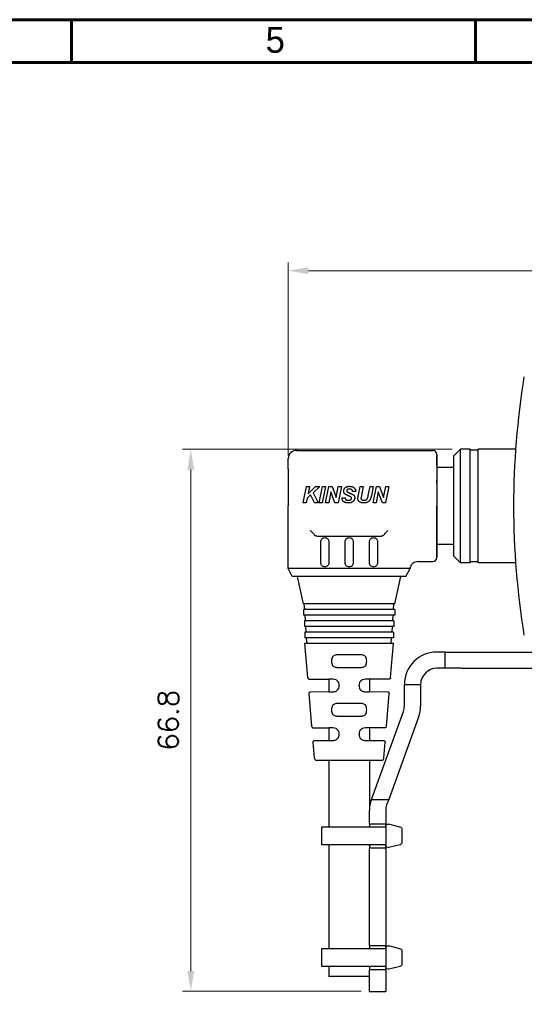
# Model space of a CAD drawing. Header units: millimetres. Extents: x 0 to 7391, y -1386 to 1502.
# Tile 121 of 127: x 7120 to 7183, y 814 to 935. Entities that reach past the tile are written whole.
import ezdxf

# ---------------------------------------------------------------- set-up
doc = ezdxf.new("R2010")
doc.units = ezdxf.units.MM
doc.header["$LTSCALE"] = 0.5
doc.layers.add('AM_5', color=3, linetype='Continuous', lineweight=25)
doc.layers.add('可見 (ISO)', color=7, linetype='Continuous', lineweight=25)
doc.layers.add('BORDER', color=7, linetype='Continuous')
doc.styles.add('尺寸標註', font='romans.shx', dxfattribs={"bigfont": 'CHINESET.SHX'})
doc.styles.add('標題欄', font='txt')
doc.dimstyles.new('CNS1$0', dxfattribs={"dimtxt": 2.5, "dimasz": 2.5, "dimexe": 1, "dimexo": 1, "dimgap": 1.5, "dimtad": 1, "dimtoh": 1, "dimdec": 1, "dimdsep": 46, "dimtxsty": '尺寸標註', "dimcen": 0, "dimclrd": 2, "dimclre": 2, "dimclrt": 1, "dimadec": 0, "dimazin": 2, "dimtp": 0.1, "dimtm": 0.1, "dimtfac": 0.71, "dimtdec": 1, "dimtmove": 0, "dimatfit": 0, "dimfxl": 0, "dimlwd": 13, "dimlwe": 13, "dimarcsym": 0})

# ---------------------------------------------------------------- blocks, each defined once
blk = doc.blocks.new('A4-英文圖框-橫式')
at = {"layer": 'BORDER', "color": 123, "linetype": 'Continuous', "lineweight": 60, "ltscale": 25.4}
for p, q in [((2350.7, 183.5), (2350.7, 188.79)), ((2400.45, 183.5), (2400.45, 188.79)), ((2151.7, 183.5), (2549.79, 183.5))]:
    blk.add_line(p, q, dxfattribs=at)
blk.add_lwpolyline([(2151.7, 188.79), (2555.09, 188.79), (2555.09, -95.06), (2151.7, -95.06)], close=True, dxfattribs=at)
at = {"color": 60, "style": '標題欄'}
blk.add_text('5', height=3.18, dxfattribs=at).set_placement((2374.61, 184.72))
blk = doc.blocks.new('結束バンド-上(轉折)')
for p, q in [((-1.15, 0), (1.15, 0)), ((-1.09, -1.76), (-1.44, -0.36)), ((1.09, -1.78), (1.43, -0.38)), ((-0.8, -2), (0.8, -2))]:
    blk.add_line(p, q)
blk.add_lwpolyline([(-1.1, 0), (1.1, 0), (1.1, 7.85), (-1.1, 7.85)], close=True)
for centre, start, end in [((-1.15, -0.3), 90, 191.3099), ((1.15, -0.3), 343.6794, 90), ((-0.8, -1.7), 191.3099, 270), ((0.8, -1.7), 270, 343.6794)]:
    blk.add_arc(centre, 0.3, start, end)
blk = doc.blocks.new('*D956')
at = {"layer": 'AM_5', "color": 2, "linetype": 'ByBlock', "lineweight": 13}
for p, q in [((7153.51, 881.78), (7153.51, 905.56)), ((7261.31, 876.56), (7261.31, 905.56)), ((7258.81, 904.56), (7156.01, 904.56))]:
    blk.add_line(p, q, dxfattribs=at)
at = {"layer": 'AM_5', "color": 2}
for points in [[(7156.01, 904.98), (7156.01, 904.15), (7153.51, 904.56)], [(7258.81, 904.98), (7258.81, 904.15), (7261.31, 904.56)]]:
    blk.add_solid(points, dxfattribs=at)
at = {"layer": 'Defpoints', "color": 0}
for p in [(7153.51, 904.56), (7153.51, 880.78), (7261.31, 875.56)]:
    blk.add_point(p, dxfattribs=at)
at = {"layer": 'AM_5', "color": 1, "insert": (7207.41, 907.31), "char_height": 2.5, "attachment_point": 5, "style": '尺寸標註'}
blk.add_mtext('107.8', dxfattribs=at)
blk = doc.blocks.new('*D971')
at = {"layer": 'AM_5', "color": 2, "linetype": 'ByBlock', "lineweight": 13}
for p, q in [((7173.72, 882.56), (7140.51, 882.56)), ((7141.51, 880.06), (7141.51, 818.25)), ((7162.51, 815.75), (7140.51, 815.75))]:
    blk.add_line(p, q, dxfattribs=at)
at = {"layer": 'AM_5', "color": 2}
for points in [[(7141.1, 880.06), (7141.93, 880.06), (7141.51, 882.56)], [(7141.1, 818.25), (7141.93, 818.25), (7141.51, 815.75)]]:
    blk.add_solid(points, dxfattribs=at)
at = {"layer": 'Defpoints', "color": 0}
for p in [(7174.72, 882.56), (7141.51, 815.75), (7163.51, 815.75)]:
    blk.add_point(p, dxfattribs=at)
at = {"layer": 'AM_5', "color": 1, "insert": (7138.76, 849.16), "char_height": 2.5, "attachment_point": 5, "rotation": 90, "style": '尺寸標註'}
blk.add_mtext('66.8', dxfattribs=at)

msp = doc.modelspace()

# ---------------------------------------------------------------- linework, layer by layer
at = {"layer": '可見 (ISO)'}
for p, q in [((7154.515, 882.413), (7171.315, 882.413)), ((7173.915, 881.758), (7174.72, 882.563)), ((7174.72, 868.563), (7174.72, 882.563)), ((7175.915, 882.563), (7174.72, 882.563)), ((7175.915, 868.563), (7175.915, 882.563)), ((7176.915, 882.463), (7175.915, 882.463)), ((7176.915, 868.563), (7176.915, 882.563)), ((7181.56, 882.563), (7176.915, 882.563)), ((7153.515, 880.137), (7153.515, 881.413)), ((7171.815, 880.528), (7171.815, 881.913)), ((7171.815, 881.913), (7171.815, 880.528)), ((7173.915, 869.368), (7173.915, 881.758)), ((7153.515, 880.137), (7153.515, 878.381)), ((7171.815, 880.528), (7171.815, 878.772)), ((7171.815, 880.528), (7171.815, 878.772)), ((7173.915, 880.313), (7171.815, 880.313)), ((7171.815, 878.381), (7171.815, 878.772)), ((7171.815, 878.772), (7171.815, 878.381)), ((7153.515, 878.381), (7153.515, 875.563)), ((7155.343, 875.963), (7155.75, 877.963)), ((7155.75, 877.963), (7156.141, 877.963)), ((7155.96, 877.068), (7156.881, 877.963)), ((7156.141, 877.963), (7155.96, 877.068)), ((7157.42, 877.963), (7156.573, 877.189)), ((7156.881, 877.963), (7157.42, 877.963)), ((7157.317, 875.963), (7157.724, 877.963)), ((7158.115, 877.963), (7157.709, 875.963)), ((7157.724, 877.963), (7158.115, 877.963)), ((7158.112, 875.963), (7158.519, 877.963)), ((7158.519, 877.963), (7158.91, 877.963)), ((7158.91, 877.963), (7159.413, 876.604)), ((7159.413, 876.604), (7159.673, 877.963)), ((7160.064, 877.963), (7159.657, 875.963)), ((7159.673, 877.963), (7160.064, 877.963)), ((7161.83, 877.366), (7161.446, 877.347)), ((7162.152, 876.899), (7162.367, 877.963)), ((7162.367, 877.963), (7162.759, 877.963)), ((7162.759, 877.963), (7162.538, 876.869)), ((7163.376, 876.862), (7163.599, 877.963)), ((7163.599, 877.963), (7163.99, 877.963)), ((7163.99, 877.963), (7163.761, 876.828)), ((7163.958, 875.963), (7164.365, 877.963)), ((7164.365, 877.963), (7164.756, 877.963)), ((7164.756, 877.963), (7165.259, 876.604)), ((7165.259, 876.604), (7165.519, 877.963)), ((7165.91, 877.963), (7165.504, 875.963)), ((7165.519, 877.963), (7165.91, 877.963)), ((7171.815, 878.381), (7171.815, 875.563)), ((7171.815, 878.381), (7171.815, 875.563)), ((7155.853, 876.541), (7155.735, 875.963)), ((7156.276, 876.923), (7155.853, 876.541)), ((7156.753, 875.963), (7156.276, 876.923)), ((7156.573, 877.189), (7157.215, 875.963)), ((7158.765, 877.322), (7158.504, 875.963)), ((7159.266, 875.963), (7158.765, 877.322)), ((7160.138, 876.56), (7160.522, 876.578)), ((7162.538, 876.869), (7162.484, 876.604)), ((7164.611, 877.322), (7164.35, 875.963)), ((7165.112, 875.963), (7164.611, 877.322)), ((7153.515, 870.662), (7153.515, 875.563)), ((7155.735, 875.963), (7155.343, 875.963)), ((7157.215, 875.963), (7156.753, 875.963)), ((7157.709, 875.963), (7157.317, 875.963)), ((7158.504, 875.963), (7158.112, 875.963)), ((7159.657, 875.963), (7159.266, 875.963)), ((7164.35, 875.963), (7163.958, 875.963)), ((7165.504, 875.963), (7165.112, 875.963)), ((7171.815, 869.213), (7171.815, 875.563)), ((7171.815, 875.563), (7171.815, 869.213)), ((7157.043, 871.863), (7164.986, 871.863)), ((7165.517, 872.268), (7165.517, 872.268)), ((7153.515, 868.713), (7153.515, 870.662)), ((7157.515, 868.563), (7157.515, 871.163)), ((7158.515, 871.163), (7158.515, 868.563)), ((7160.515, 868.563), (7160.515, 871.163)), ((7161.515, 871.163), (7161.515, 868.563)), ((7163.515, 868.563), (7163.515, 871.163)), ((7164.515, 871.163), (7164.515, 868.563)), ((7173.915, 870.813), (7171.815, 870.813)), ((7173.915, 869.368), (7174.72, 868.563)), ((7153.515, 867.863), (7153.515, 868.713)), ((7168.393, 867.863), (7153.515, 867.863)), ((7154.015, 866.863), (7153.515, 867.863)), ((7168.015, 866.863), (7168.515, 867.863)), ((7169.503, 868.713), (7171.315, 868.713)), ((7175.915, 868.563), (7174.72, 868.563)), ((7176.915, 868.663), (7175.915, 868.663)), ((7181.56, 868.563), (7176.915, 868.563)), ((7168.015, 866.863), (7154.015, 866.863)), ((7155.39, 863.523), (7154.64, 866.863)), ((7166.64, 863.523), (7167.39, 866.863)), ((7166.64, 863.523), (7155.39, 863.523)), ((7166.64, 862.823), (7155.39, 862.823)), ((7155.39, 862.823), (7155.39, 862.123)), ((7155.539, 862.823), (7155.49, 863.523)), ((7166.491, 862.823), (7166.54, 863.523)), ((7166.64, 862.823), (7166.64, 862.123)), ((7166.64, 862.123), (7155.39, 862.123)), ((7155.637, 861.423), (7155.588, 862.123)), ((7166.393, 861.423), (7166.442, 862.123)), ((7166.515, 861.423), (7155.515, 861.423)), ((7155.515, 861.423), (7155.515, 860.723)), ((7166.515, 860.723), (7155.515, 860.723)), ((7155.735, 860.023), (7155.686, 860.723)), ((7166.295, 860.023), (7166.344, 860.723)), ((7166.515, 861.423), (7166.515, 860.723)), ((7166.465, 860.023), (7155.565, 860.023)), ((7155.565, 860.023), (7155.565, 859.323)), ((7166.465, 859.323), (7155.565, 859.323)), ((7155.832, 858.623), (7155.783, 859.323)), ((7166.197, 858.623), (7166.246, 859.323)), ((7166.465, 860.023), (7166.465, 859.323)), ((7166.465, 858.623), (7155.565, 858.623)), ((7155.916, 854.407), (7155.565, 858.623)), ((7166.114, 854.407), (7166.465, 858.623)), ((7172.815, 857.563), (7171.815, 857.563)), ((7172.815, 857.563), (7174.815, 857.563)), ((7172.815, 857.563), (7172.815, 855.563)), ((7174.815, 857.563), (7185.815, 857.563)), ((7158.85, 856.459), (7158.85, 856.425)), ((7163.18, 856.425), (7163.18, 856.459)), ((7172.815, 855.563), (7171.815, 855.563)), ((7174.815, 855.563), (7172.815, 855.563)), ((7174.815, 855.563), (7191.603, 855.563)), ((7156.113, 854.224), (7158.515, 854.203)), ((7158.515, 854.203), (7158.515, 852.681)), ((7159.795, 853.405), (7159.795, 853.479)), ((7162.234, 853.405), (7162.234, 853.479)), ((7165.916, 854.224), (7163.515, 854.203)), ((7163.515, 854.203), (7163.515, 852.681)), ((7167.815, 853.563), (7169.815, 853.563)), ((7167.815, 850.915), (7167.815, 853.563)), ((7169.815, 853.563), (7169.815, 850.915)), ((7156.415, 848.403), (7156.079, 852.445)), ((7156.276, 852.661), (7158.515, 852.681)), ((7163.515, 852.681), (7165.753, 852.661)), ((7165.614, 848.403), (7165.951, 852.445)), ((7158.85, 850.459), (7158.85, 850.425)), ((7163.18, 850.425), (7163.18, 850.459)), ((7163.756, 839.411), (7167.694, 850.231)), ((7169.574, 849.547), (7165.884, 839.411)), ((7156.613, 848.219), (7158.515, 848.203)), ((7158.515, 848.203), (7158.515, 846.681)), ((7159.795, 847.405), (7159.795, 847.479)), ((7162.234, 847.405), (7162.234, 847.479)), ((7165.417, 848.219), (7163.515, 848.203)), ((7163.515, 848.203), (7163.515, 846.681)), ((7156.742, 844.477), (7156.578, 846.449)), ((7156.775, 846.666), (7158.515, 846.681)), ((7163.515, 846.681), (7165.254, 846.666)), ((7165.288, 844.477), (7165.452, 846.449)), ((7164.989, 844.202), (7157.041, 844.202)), ((7158.515, 844.202), (7158.515, 836.013)), ((7163.515, 844.202), (7163.515, 838.043)), ((7163.756, 839.411), (7165.884, 839.411)), ((7165.884, 839.411), (7165.635, 838.727)), ((7163.515, 836.711), (7163.515, 838.043)), ((7165.515, 838.043), (7165.515, 836.711)), ((7163.515, 836.411), (7163.515, 836.711)), ((7163.515, 836.411), (7163.515, 836.111)), ((7163.515, 836.411), (7165.515, 836.411)), ((7163.515, 836.013), (7163.515, 836.111)), ((7165.515, 836.711), (7165.515, 836.411)), ((7165.515, 836.111), (7165.515, 836.411)), ((7165.515, 836.111), (7165.515, 833.711)), ((7158.515, 833.809), (7158.515, 821.013)), ((7163.515, 833.711), (7163.515, 833.809)), ((7163.515, 833.711), (7163.515, 833.411)), ((7165.515, 833.411), (7165.515, 833.711)), ((7165.515, 833.411), (7163.515, 833.411)), ((7163.515, 833.111), (7163.515, 833.411)), ((7163.515, 821.711), (7163.515, 833.111)), ((7165.515, 833.411), (7165.515, 833.111)), ((7165.515, 833.111), (7165.515, 821.711)), ((7163.515, 821.411), (7163.515, 821.711)), ((7165.515, 821.711), (7165.515, 821.411)), ((7163.515, 821.411), (7163.515, 821.111)), ((7163.515, 821.411), (7165.515, 821.411)), ((7163.515, 821.013), (7163.515, 821.111)), ((7165.515, 821.111), (7165.515, 821.411)), ((7165.515, 821.111), (7165.515, 818.711)), ((7158.515, 818.809), (7158.515, 817.563)), ((7163.515, 818.711), (7163.515, 818.809)), ((7163.515, 818.711), (7163.515, 818.411)), ((7163.515, 818.111), (7163.515, 818.411)), ((7165.515, 818.411), (7163.515, 818.411)), ((7163.515, 816.748), (7163.515, 818.111)), ((7165.515, 818.411), (7165.515, 818.711)), ((7165.515, 818.411), (7165.515, 818.111)), ((7165.515, 818.111), (7165.515, 816.748)), ((7163.515, 817.563), (7158.515, 817.563)), ((7163.515, 815.748), (7163.515, 816.748)), ((7165.515, 816.748), (7165.515, 815.748)), ((7163.515, 815.748), (7165.515, 815.748))]:
    msp.add_line(p, q, dxfattribs=at)
for centre, radius, start, end in [((7154.515, 881.413), 1, 90, 180), ((7171.315, 881.913), 0.5, 0, 90), ((7171.315, 869.213), 0.5, 270, 0), ((7171.815, 853.563), 4, 90, 180), ((7171.815, 853.563), 2, 90, 180), ((7165.815, 850.915), 2, 340, 0), ((7165.815, 850.915), 4, 340, 0), ((7157.041, 844.502), 0.3, 184.7568, 270), ((7164.989, 844.502), 0.3, 270, 355.2432), ((7167.515, 838.043), 4, 160, 180), ((7167.515, 838.043), 2, 160, 180)]:
    msp.add_arc(centre, radius, start, end, dxfattribs=at)
for centre, major_axis, ratio, start_param, end_param in [((7161.015, 857.181), (-2.5, 0), 0.0139635, 4.0619389, 5.362839), ((7161.015, 855.703), (2.5, 0), 0.0139635, 4.0619389, 5.362839), ((7161.015, 854.181), (-2.5, 0.022), 0.0139622, 5.6213122, 6.2833217), ((7161.015, 854.181), (2.5, 0.022), 0.0139622, 6.283049, 6.9450584), ((7161.015, 852.703), (-2.5, -0.022), 0.0139622, 6.283049, 6.9450584), ((7161.015, 852.703), (2.5, -0.022), 0.0139622, 5.6213122, 6.2833217), ((7161.015, 851.181), (-2.5, 0), 0.0139635, 4.0619389, 5.362839), ((7161.015, 849.703), (2.5, 0), 0.0139635, 4.0619389, 5.362839), ((7161.015, 848.181), (-2.5, 0.022), 0.0139622, 5.6213122, 6.2833217), ((7161.015, 848.181), (2.5, 0.022), 0.0139622, 6.283049, 6.9450584), ((7161.015, 846.703), (-2.5, -0.022), 0.0139622, 6.283049, 6.9450584), ((7161.015, 846.703), (2.5, -0.022), 0.0139622, 5.6213122, 6.2833217)]:
    msp.add_ellipse(centre, major_axis=major_axis, ratio=ratio, start_param=start_param, end_param=end_param, dxfattribs=at)
for points, knots in [([(7182.588, 859.655), (7181.741, 864.912), (7181.315, 870.237), (7181.315, 880.888), (7181.741, 886.213), (7182.588, 891.47)], [2.98183652, 2.98183652, 2.98183652, 2.98183652, 3.14159265, 3.14159265, 3.30134879, 3.30134879, 3.30134879, 3.30134879]), ([(7160.343, 877.405), (7160.343, 877.426), (7160.344, 877.466), (7160.354, 877.525), (7160.368, 877.582), (7160.389, 877.636), (7160.414, 877.687), (7160.447, 877.735), (7160.485, 877.781), (7160.528, 877.824), (7160.577, 877.863), (7160.631, 877.896), (7160.691, 877.925), (7160.755, 877.949), (7160.825, 877.966), (7160.9, 877.979), (7160.98, 877.987), (7161.035, 877.988), (7161.064, 877.988)], [0, 0, 0, 0, 0.0000609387, 0.0001200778, 0.0001775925, 0.0002346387, 0.0002912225, 0.0003486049, 0.0004070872, 0.0004675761, 0.0005295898, 0.0005928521, 0.0006581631, 0.0007260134, 0.0007975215, 0.0008726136, 0.0009525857, 0.0010369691, 0.0010369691, 0.0010369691, 0.0010369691]), ([(7161.24, 876.666), (7161.235, 876.67), (7161.222, 876.679), (7161.199, 876.693), (7161.171, 876.708), (7161.136, 876.726), (7161.096, 876.744), (7161.05, 876.765), (7160.997, 876.788), (7160.941, 876.811), (7160.883, 876.835), (7160.828, 876.859), (7160.778, 876.882), (7160.731, 876.903), (7160.688, 876.923), (7160.65, 876.943), (7160.615, 876.961), (7160.575, 876.984), (7160.53, 877.014), (7160.483, 877.055), (7160.442, 877.102), (7160.406, 877.153), (7160.378, 877.21), (7160.357, 877.271), (7160.345, 877.337), (7160.344, 877.382), (7160.343, 877.405)], [0, 0, 0, 0, 0.0000203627, 0.0000471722, 0.0000796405, 0.0001178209, 0.0001624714, 0.0002134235, 0.0002701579, 0.0003332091, 0.000397, 0.0004567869, 0.0005125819, 0.0005640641, 0.0006112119, 0.0006544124, 0.0006935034, 0.0007281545, 0.0007925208, 0.0008549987, 0.0009168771, 0.0009791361, 0.0010418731, 0.0011057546, 0.0011721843, 0.0012420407, 0.0012420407, 0.0012420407, 0.0012420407]), ([(7161.061, 877.655), (7161.046, 877.655), (7161.018, 877.655), (7160.978, 877.652), (7160.941, 877.647), (7160.907, 877.641), (7160.877, 877.632), (7160.849, 877.622), (7160.825, 877.61), (7160.798, 877.592), (7160.77, 877.566), (7160.746, 877.53), (7160.73, 877.49), (7160.728, 877.461), (7160.728, 877.447)], [0, 0, 0, 0, 0.00004332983, 0.00008354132, 0.00012075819, 0.00015505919, 0.00018668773, 0.00021574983, 0.00024265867, 0.00026780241, 0.00031378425, 0.00035628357, 0.00039816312, 0.00044175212, 0.00044175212, 0.00044175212, 0.00044175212]), ([(7160.728, 877.447), (7160.728, 877.433), (7160.73, 877.406), (7160.744, 877.368), (7160.766, 877.334), (7160.786, 877.316), (7160.797, 877.306)], [0, 0, 0, 0, 0.00004038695, 0.00007910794, 0.00011847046, 0.00016035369, 0.00016035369, 0.00016035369, 0.00016035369]), ([(7161.446, 877.347), (7161.444, 877.359), (7161.441, 877.383), (7161.433, 877.417), (7161.423, 877.449), (7161.412, 877.479), (7161.396, 877.506), (7161.379, 877.532), (7161.359, 877.555), (7161.337, 877.576), (7161.312, 877.595), (7161.284, 877.611), (7161.254, 877.625), (7161.22, 877.636), (7161.184, 877.644), (7161.146, 877.651), (7161.104, 877.654), (7161.075, 877.655), (7161.061, 877.655)], [0, 0, 0, 0, 0.00003634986, 0.00007116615, 0.00010467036, 0.00013658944, 0.00016772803, 0.00019821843, 0.00022856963, 0.00025882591, 0.00028968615, 0.00032142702, 0.00035470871, 0.00038972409, 0.00042627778, 0.00046557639, 0.00050690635, 0.00055129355, 0.00055129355, 0.00055129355, 0.00055129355]), ([(7161.064, 877.988), (7161.093, 877.988), (7161.149, 877.987), (7161.23, 877.979), (7161.307, 877.965), (7161.379, 877.947), (7161.446, 877.923), (7161.508, 877.894), (7161.565, 877.859), (7161.616, 877.819), (7161.662, 877.775), (7161.703, 877.727), (7161.738, 877.675), (7161.768, 877.62), (7161.792, 877.561), (7161.811, 877.5), (7161.824, 877.434), (7161.828, 877.389), (7161.83, 877.366)], [0, 0, 0, 0, 0.0000858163, 0.0001668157, 0.0002437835, 0.000317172, 0.0003872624, 0.0004545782, 0.0005201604, 0.0005846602, 0.0006478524, 0.0007103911, 0.0007718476, 0.0008333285, 0.0008960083, 0.0009599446, 0.0010259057, 0.0010946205, 0.0010946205, 0.0010946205, 0.0010946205]), ([(7160.917, 875.937), (7160.896, 875.937), (7160.855, 875.938), (7160.794, 875.941), (7160.735, 875.948), (7160.679, 875.956), (7160.624, 875.967), (7160.572, 875.981), (7160.522, 875.997), (7160.474, 876.015), (7160.429, 876.036), (7160.387, 876.059), (7160.349, 876.083), (7160.314, 876.11), (7160.282, 876.138), (7160.255, 876.169), (7160.23, 876.201), (7160.209, 876.236), (7160.191, 876.272), (7160.176, 876.31), (7160.162, 876.348), (7160.153, 876.388), (7160.144, 876.429), (7160.14, 876.472), (7160.137, 876.516), (7160.138, 876.545), (7160.138, 876.56)], [0, 0, 0, 0, 0.0000624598, 0.0001226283, 0.0001814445, 0.0002377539, 0.000292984, 0.0003464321, 0.0003986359, 0.0004497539, 0.0004988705, 0.0005460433, 0.000591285, 0.0006346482, 0.0006768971, 0.0007177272, 0.0007577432, 0.0007979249, 0.0008379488, 0.0008779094, 0.0009181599, 0.0009587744, 0.001000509, 0.0010429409, 0.0010863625, 0.0011313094, 0.0011313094, 0.0011313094, 0.0011313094]), ([(7160.522, 876.578), (7160.523, 876.565), (7160.525, 876.541), (7160.529, 876.505), (7160.535, 876.473), (7160.542, 876.445), (7160.552, 876.419), (7160.562, 876.397), (7160.573, 876.377), (7160.583, 876.367), (7160.588, 876.362)], [0, 0, 0, 0, 0.00003867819, 0.00007431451, 0.00010662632, 0.00013644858, 0.00016339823, 0.00018820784, 0.00021039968, 0.00023119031, 0.00023119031, 0.00023119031, 0.00023119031]), ([(7160.588, 876.362), (7160.596, 876.354), (7160.613, 876.339), (7160.644, 876.32), (7160.68, 876.305), (7160.72, 876.292), (7160.765, 876.282), (7160.815, 876.275), (7160.87, 876.271), (7160.908, 876.271), (7160.928, 876.27)], [0, 0, 0, 0, 0.00003304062, 0.00006823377, 0.00010650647, 0.00014825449, 0.00019388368, 0.00024370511, 0.00029832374, 0.00035719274, 0.00035719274, 0.00035719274, 0.00035719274]), ([(7160.797, 877.306), (7160.803, 877.301), (7160.818, 877.29), (7160.843, 877.274), (7160.874, 877.257), (7160.909, 877.238), (7160.95, 877.219), (7160.996, 877.197), (7161.048, 877.175), (7161.084, 877.16), (7161.103, 877.152)], [0, 0, 0, 0, 0.00002488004, 0.00005472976, 0.00008965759, 0.00012991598, 0.00017535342, 0.00022600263, 0.00028188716, 0.00034318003, 0.00034318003, 0.00034318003, 0.00034318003]), ([(7161.702, 876.568), (7161.701, 876.547), (7161.7, 876.504), (7161.69, 876.442), (7161.674, 876.383), (7161.651, 876.325), (7161.622, 876.27), (7161.586, 876.218), (7161.543, 876.168), (7161.495, 876.12), (7161.44, 876.077), (7161.381, 876.039), (7161.316, 876.008), (7161.246, 875.981), (7161.171, 875.962), (7161.09, 875.947), (7161.005, 875.938), (7160.947, 875.937), (7160.917, 875.937)], [0, 0, 0, 0, 0.0000638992, 0.0001260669, 0.0001873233, 0.0002482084, 0.0003101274, 0.0003729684, 0.0004383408, 0.0005057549, 0.0005750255, 0.000644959, 0.00071685, 0.0007905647, 0.0008677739, 0.0009484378, 0.0010334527, 0.0011232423, 0.0011232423, 0.0011232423, 0.0011232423]), ([(7160.928, 876.27), (7160.944, 876.271), (7160.976, 876.271), (7161.022, 876.274), (7161.065, 876.28), (7161.104, 876.288), (7161.14, 876.298), (7161.172, 876.31), (7161.2, 876.325), (7161.225, 876.342), (7161.247, 876.36), (7161.266, 876.38), (7161.282, 876.4), (7161.295, 876.422), (7161.305, 876.444), (7161.312, 876.467), (7161.316, 876.492), (7161.317, 876.508), (7161.317, 876.516)], [0, 0, 0, 0, 0.00004963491, 0.00009576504, 0.00013855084, 0.00017857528, 0.00021518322, 0.00024951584, 0.00028119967, 0.00031116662, 0.00033955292, 0.00036672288, 0.00039209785, 0.00041742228, 0.00044159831, 0.00046589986, 0.00049024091, 0.00051510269, 0.00051510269, 0.00051510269, 0.00051510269]), ([(7161.103, 877.152), (7161.131, 877.14), (7161.186, 877.118), (7161.263, 877.083), (7161.331, 877.051), (7161.393, 877.021), (7161.445, 876.991), (7161.49, 876.965), (7161.527, 876.939), (7161.547, 876.922), (7161.557, 876.914)], [0, 0, 0, 0, 0.00009248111, 0.00017660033, 0.00025276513, 0.00032084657, 0.00038092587, 0.00043286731, 0.00047743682, 0.00051441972, 0.00051441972, 0.00051441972, 0.00051441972]), ([(7161.317, 876.516), (7161.316, 876.531), (7161.315, 876.559), (7161.299, 876.599), (7161.274, 876.636), (7161.252, 876.656), (7161.24, 876.666)], [0, 0, 0, 0, 0.00004235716, 0.0000838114, 0.00012665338, 0.0001727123, 0.0001727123, 0.0001727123, 0.0001727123]), ([(7161.557, 876.914), (7161.568, 876.902), (7161.591, 876.88), (7161.621, 876.842), (7161.646, 876.802), (7161.666, 876.76), (7161.682, 876.716), (7161.694, 876.668), (7161.701, 876.619), (7161.701, 876.585), (7161.702, 876.568)], [0, 0, 0, 0, 0.00004829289, 0.00009548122, 0.00014186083, 0.00018820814, 0.00023505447, 0.00028243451, 0.00033173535, 0.0003830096, 0.0003830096, 0.0003830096, 0.0003830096]), ([(7162.079, 876.535), (7162.082, 876.554), (7162.091, 876.593), (7162.098, 876.632), (7162.103, 876.653)], [0, 0, 0, 0, 0.00005767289, 0.00012060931, 0.00012060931, 0.00012060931, 0.00012060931]), ([(7162.811, 875.937), (7162.782, 875.938), (7162.726, 875.939), (7162.645, 875.946), (7162.569, 875.959), (7162.498, 875.978), (7162.433, 876.001), (7162.372, 876.03), (7162.317, 876.064), (7162.267, 876.103), (7162.223, 876.147), (7162.184, 876.193), (7162.151, 876.243), (7162.125, 876.296), (7162.104, 876.351), (7162.089, 876.41), (7162.08, 876.471), (7162.079, 876.513), (7162.079, 876.535)], [0, 0, 0, 0, 0.0000855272, 0.000166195, 0.0002424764, 0.0003148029, 0.0003835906, 0.0004501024, 0.0005142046, 0.000577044, 0.0006383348, 0.0006982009, 0.0007567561, 0.0008150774, 0.000873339, 0.0009332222, 0.0009946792, 0.0010583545, 0.0010583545, 0.0010583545, 0.0010583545]), ([(7162.103, 876.653), (7162.104, 876.657), (7162.106, 876.668), (7162.109, 876.686), (7162.114, 876.709), (7162.119, 876.737), (7162.126, 876.77), (7162.134, 876.809), (7162.143, 876.852), (7162.149, 876.882), (7162.152, 876.899)], [0, 0, 0, 0, 0.00001351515, 0.0000319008, 0.0000555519, 0.0000841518, 0.0001180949, 0.00015730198, 0.00020145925, 0.00025048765, 0.00025048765, 0.00025048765, 0.00025048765]), ([(7162.484, 876.604), (7162.482, 876.591), (7162.476, 876.561), (7162.47, 876.532), (7162.466, 876.516)], [0, 0, 0, 0, 0.000040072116, 0.000090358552, 0.000090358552, 0.000090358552, 0.000090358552]), ([(7162.466, 876.516), (7162.467, 876.507), (7162.467, 876.49), (7162.472, 876.465), (7162.479, 876.441), (7162.489, 876.418), (7162.503, 876.396), (7162.519, 876.376), (7162.538, 876.357), (7162.56, 876.339), (7162.585, 876.323), (7162.612, 876.308), (7162.642, 876.297), (7162.675, 876.287), (7162.711, 876.279), (7162.749, 876.274), (7162.79, 876.271), (7162.818, 876.271), (7162.832, 876.27)], [0, 0, 0, 0, 0.00002603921, 0.00005121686, 0.00007588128, 0.00010076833, 0.00012573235, 0.00015164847, 0.0001782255, 0.00020663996, 0.00023636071, 0.00026694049, 0.00029909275, 0.00033337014, 0.00036936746, 0.00040770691, 0.00044861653, 0.00049181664, 0.00049181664, 0.00049181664, 0.00049181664]), ([(7163.761, 876.828), (7163.755, 876.802), (7163.743, 876.75), (7163.723, 876.676), (7163.704, 876.606), (7163.683, 876.541), (7163.661, 876.481), (7163.639, 876.425), (7163.616, 876.374), (7163.593, 876.328), (7163.566, 876.285), (7163.538, 876.245), (7163.506, 876.207), (7163.472, 876.17), (7163.433, 876.136), (7163.393, 876.103), (7163.348, 876.073), (7163.302, 876.045), (7163.252, 876.019), (7163.198, 875.997), (7163.141, 875.979), (7163.082, 875.963), (7163.018, 875.951), (7162.952, 875.943), (7162.882, 875.938), (7162.835, 875.937), (7162.811, 875.937)], [0, 0, 0, 0, 0.0000815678, 0.0001585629, 0.0002315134, 0.0002997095, 0.0003636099, 0.0004231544, 0.0004789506, 0.0005304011, 0.000579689, 0.0006291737, 0.0006786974, 0.0007288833, 0.0007799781, 0.0008321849, 0.0008855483, 0.0009404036, 0.0009966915, 0.0010543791, 0.0011138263, 0.0011754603, 0.0012395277, 0.0013065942, 0.0013761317, 0.001448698, 0.001448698, 0.001448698, 0.001448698]), ([(7162.832, 876.27), (7162.858, 876.271), (7162.907, 876.272), (7162.977, 876.283), (7163.041, 876.3), (7163.097, 876.324), (7163.148, 876.355), (7163.191, 876.394), (7163.23, 876.439), (7163.256, 876.482), (7163.275, 876.521), (7163.289, 876.556), (7163.304, 876.595), (7163.319, 876.639), (7163.333, 876.688), (7163.348, 876.742), (7163.362, 876.8), (7163.371, 876.841), (7163.376, 876.862)], [0, 0, 0, 0, 0.00007672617, 0.00014695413, 0.00021193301, 0.00027236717, 0.000330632, 0.00038804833, 0.00044611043, 0.0005061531, 0.00053900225, 0.0005762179, 0.00061789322, 0.00066422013, 0.00071499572, 0.00077048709, 0.00083012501, 0.00089490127, 0.00089490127, 0.00089490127, 0.00089490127]), ([(7156.743, 871.983), (7156.676, 872.079), (7156.597, 872.175), (7156.438, 872.349), (7156.36, 872.426), (7156.269, 872.506), (7156.258, 872.516), (7156.247, 872.526)], [-0.070670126, -0.070670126, -0.070670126, -0.070670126, -0.032952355, -0.032952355, 0, 0, 0.004719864, 0.004719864, 0.004719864, 0.004719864]), ([(7165.287, 871.983), (7165.321, 872.031), (7165.357, 872.08), (7165.396, 872.128), (7165.415, 872.152), (7165.435, 872.176), (7165.455, 872.199), (7165.476, 872.222), (7165.495, 872.245), (7165.517, 872.268), (7165.604, 872.362), (7165.695, 872.451), (7165.783, 872.526)], [0, 0, 0, 0, 0.25, 0.25, 0.25, 0.375, 0.375, 0.375, 0.5, 0.5, 0.5, 1, 1, 1, 1]), ([(7157.043, 871.863), (7156.989, 871.863), (7156.932, 871.868), (7156.853, 871.894), (7156.826, 871.907), (7156.779, 871.94), (7156.759, 871.959), (7156.743, 871.983)], [0.000003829, 0.000003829, 0.000003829, 0.000003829, 0.019270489, 0.019270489, 0.029540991, 0.029540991, 0.038873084, 0.038873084, 0.038873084, 0.038873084]), ([(7157.515, 871.163), (7157.515, 871.225), (7157.527, 871.291), (7157.576, 871.412), (7157.613, 871.466), (7157.7, 871.556), (7157.757, 871.597), (7157.883, 871.65), (7157.951, 871.663), (7158.077, 871.663), (7158.144, 871.65), (7158.27, 871.598), (7158.327, 871.558), (7158.415, 871.468), (7158.453, 871.413), (7158.502, 871.291), (7158.515, 871.225), (7158.515, 871.163)], [0.15772076, 0.15772076, 0.15772076, 0.15772076, 0.17651774, 0.17651774, 0.19531472, 0.19531472, 0.2162376, 0.2162376, 0.23716049, 0.23716049, 0.25756711, 0.25756711, 0.27797373, 0.27797373, 0.29670763, 0.29670763, 0.31544152, 0.31544152, 0.31544152, 0.31544152]), ([(7160.515, 871.163), (7160.515, 871.225), (7160.527, 871.292), (7160.578, 871.416), (7160.617, 871.472), (7160.706, 871.561), (7160.762, 871.599), (7160.885, 871.65), (7160.952, 871.663), (7161.078, 871.663), (7161.145, 871.65), (7161.268, 871.599), (7161.324, 871.561), (7161.413, 871.472), (7161.451, 871.416), (7161.502, 871.292), (7161.515, 871.225), (7161.515, 871.163)], [0.15072264, 0.15072264, 0.15072264, 0.15072264, 0.16956297, 0.16956297, 0.18840331, 0.18840331, 0.20724363, 0.20724363, 0.22608395, 0.22608395, 0.24492428, 0.24492428, 0.2637646, 0.2637646, 0.28260494, 0.28260494, 0.30144527, 0.30144527, 0.30144527, 0.30144527]), ([(7163.515, 871.163), (7163.515, 871.225), (7163.527, 871.291), (7163.577, 871.413), (7163.614, 871.468), (7163.702, 871.558), (7163.76, 871.598), (7163.885, 871.65), (7163.952, 871.663), (7164.079, 871.663), (7164.147, 871.65), (7164.272, 871.597), (7164.33, 871.556), (7164.416, 871.466), (7164.453, 871.412), (7164.502, 871.291), (7164.515, 871.225), (7164.515, 871.163)], [0.15772076, 0.15772076, 0.15772076, 0.15772076, 0.17645465, 0.17645465, 0.19518854, 0.19518854, 0.21559516, 0.21559516, 0.23600179, 0.23600179, 0.25692467, 0.25692467, 0.27784756, 0.27784756, 0.29664454, 0.29664454, 0.31544152, 0.31544152, 0.31544152, 0.31544152]), ([(7165.287, 871.983), (7165.27, 871.959), (7165.25, 871.94), (7165.204, 871.907), (7165.177, 871.894), (7165.098, 871.868), (7165.041, 871.863), (7164.986, 871.863)], [0.000001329, 0.000001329, 0.000001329, 0.000001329, 0.009328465, 0.009328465, 0.019592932, 0.019592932, 0.038867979, 0.038867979, 0.038867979, 0.038867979]), ([(7158.515, 868.563), (7158.515, 868.499), (7158.502, 868.431), (7158.45, 868.308), (7158.412, 868.253), (7158.323, 868.163), (7158.265, 868.125), (7158.142, 868.075), (7158.076, 868.063), (7157.952, 868.063), (7157.886, 868.075), (7157.763, 868.125), (7157.707, 868.164), (7157.618, 868.252), (7157.58, 868.307), (7157.528, 868.43), (7157.515, 868.498), (7157.515, 868.563)], [0, 0, 0, 0, 0.01909951, 0.01909951, 0.03819901, 0.03819901, 0.05824073, 0.05824073, 0.07828245, 0.07828245, 0.09866717, 0.09866717, 0.11905189, 0.11905189, 0.13839006, 0.13839006, 0.15772823, 0.15772823, 0.15772823, 0.15772823]), ([(7161.515, 868.563), (7161.515, 868.5), (7161.502, 868.433), (7161.451, 868.31), (7161.413, 868.253), (7161.324, 868.165), (7161.268, 868.126), (7161.145, 868.075), (7161.078, 868.063), (7160.952, 868.063), (7160.885, 868.075), (7160.762, 868.126), (7160.706, 868.165), (7160.617, 868.253), (7160.578, 868.31), (7160.527, 868.433), (7160.515, 868.5), (7160.515, 868.563)], [0, 0, 0, 0, 0.01884034, 0.01884034, 0.03768067, 0.03768067, 0.05652099, 0.05652099, 0.07536132, 0.07536132, 0.09420164, 0.09420164, 0.11304196, 0.11304196, 0.1318823, 0.1318823, 0.15072264, 0.15072264, 0.15072264, 0.15072264]), ([(7164.515, 868.563), (7164.515, 868.498), (7164.502, 868.43), (7164.45, 868.307), (7164.411, 868.252), (7164.323, 868.164), (7164.266, 868.125), (7164.143, 868.075), (7164.077, 868.063), (7163.954, 868.063), (7163.887, 868.075), (7163.764, 868.125), (7163.707, 868.163), (7163.618, 868.253), (7163.579, 868.308), (7163.528, 868.431), (7163.515, 868.499), (7163.515, 868.563)], [0, 0, 0, 0, 0.01933817, 0.01933817, 0.03867634, 0.03867634, 0.05906106, 0.05906106, 0.07944578, 0.07944578, 0.0994875, 0.0994875, 0.11952922, 0.11952922, 0.13862872, 0.13862872, 0.15772823, 0.15772823, 0.15772823, 0.15772823]), ([(7168.515, 867.863), (7168.515, 867.863), (7168.515, 867.863), (7168.515, 867.863), (7168.515, 867.863), (7168.474, 867.863), (7168.393, 867.863)], [0.0013543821, 0.0013543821, 0.0013543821, 0.0013543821, 0.0013545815, 0.0013545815, 0.0013545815, 0.0027097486, 0.0027097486, 0.0027097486, 0.0027097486]), ([(7169.503, 868.713), (7169.396, 868.713), (7169.286, 868.695), (7169.082, 868.626), (7168.983, 868.574), (7168.811, 868.442), (7168.735, 868.361), (7168.614, 868.181), (7168.567, 868.08), (7168.529, 867.939), (7168.521, 867.901), (7168.515, 867.863)], [0, 0, 0, 0, 0.03235095, 0.03235095, 0.06486189, 0.06486189, 0.09736706, 0.09736706, 0.12987243, 0.12987243, 0.14143887, 0.14143887, 0.14143887, 0.14143887]), ([(7159.501, 857.209), (7159.366, 857.207), (7159.223, 857.179), (7159.068, 857.078), (7159.012, 857.022), (7158.934, 856.9), (7158.902, 856.821), (7158.86, 856.646), (7158.85, 856.55), (7158.85, 856.459)], [0.44754895, 0.44754895, 0.44754895, 0.44754895, 0.49779339, 0.49779339, 0.52485252, 0.52485252, 0.55220636, 0.55220636, 0.5795602, 0.5795602, 0.5795602, 0.5795602]), ([(7163.18, 856.459), (7163.18, 856.55), (7163.17, 856.646), (7163.128, 856.821), (7163.095, 856.9), (7163.018, 857.022), (7162.961, 857.078), (7162.806, 857.179), (7162.663, 857.207), (7162.529, 857.209)], [0, 0, 0, 0, 0.02735384, 0.02735384, 0.05470769, 0.05470769, 0.08176681, 0.08176681, 0.13201125, 0.13201125, 0.13201125, 0.13201125]), ([(7158.85, 856.425), (7158.85, 856.334), (7158.86, 856.237), (7158.902, 856.062), (7158.934, 855.984), (7159.012, 855.862), (7159.068, 855.806), (7159.223, 855.705), (7159.366, 855.677), (7159.501, 855.675)], [0.5795602, 0.5795602, 0.5795602, 0.5795602, 0.60691405, 0.60691405, 0.63426789, 0.63426789, 0.66132701, 0.66132701, 0.71157145, 0.71157145, 0.71157145, 0.71157145]), ([(7162.529, 855.675), (7162.663, 855.677), (7162.806, 855.705), (7162.961, 855.806), (7163.018, 855.862), (7163.095, 855.984), (7163.128, 856.062), (7163.17, 856.237), (7163.18, 856.334), (7163.18, 856.425)], [1.02710915, 1.02710915, 1.02710915, 1.02710915, 1.0773536, 1.0773536, 1.10441272, 1.10441272, 1.13176656, 1.13176656, 1.1591204, 1.1591204, 1.1591204, 1.1591204]), ([(7155.916, 854.407), (7155.918, 854.383), (7155.924, 854.36), (7155.945, 854.316), (7155.96, 854.295), (7155.998, 854.26), (7156.02, 854.246), (7156.066, 854.228), (7156.089, 854.224), (7156.113, 854.224)], [-0.029667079, -0.029667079, -0.029667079, -0.029667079, -0.022549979, -0.022549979, -0.014833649, -0.014833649, -0.007117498, -0.007117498, -0.000000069, -0.000000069, -0.000000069, -0.000000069]), ([(7166.114, 854.407), (7166.112, 854.383), (7166.106, 854.36), (7166.085, 854.316), (7166.07, 854.295), (7166.032, 854.26), (7166.01, 854.246), (7165.964, 854.228), (7165.94, 854.224), (7165.916, 854.224)], [0, 0, 0, 0, 0.007117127, 0.007117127, 0.014833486, 0.014833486, 0.022549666, 0.022549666, 0.029667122, 0.029667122, 0.029667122, 0.029667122]), ([(7159.795, 853.479), (7159.795, 853.57), (7159.777, 853.666), (7159.708, 853.841), (7159.656, 853.919), (7159.545, 854.039), (7159.471, 854.095), (7159.288, 854.194), (7159.148, 854.22), (7159.043, 854.22)], [0, 0, 0, 0, 0.0273214, 0.0273214, 0.0546428, 0.0546428, 0.08158389, 0.08158389, 0.13233589, 0.13233589, 0.13233589, 0.13233589]), ([(7159.043, 852.664), (7159.148, 852.663), (7159.288, 852.689), (7159.472, 852.789), (7159.546, 852.845), (7159.657, 852.966), (7159.708, 853.044), (7159.777, 853.218), (7159.795, 853.314), (7159.795, 853.405)], [1.02693899, 1.02693899, 1.02693899, 1.02693899, 1.07774763, 1.07774763, 1.10472953, 1.10472953, 1.13199978, 1.13199978, 1.15927002, 1.15927002, 1.15927002, 1.15927002]), ([(7162.987, 854.22), (7162.882, 854.22), (7162.742, 854.194), (7162.558, 854.095), (7162.484, 854.039), (7162.373, 853.919), (7162.322, 853.841), (7162.252, 853.666), (7162.234, 853.57), (7162.234, 853.479)], [0.44729914, 0.44729914, 0.44729914, 0.44729914, 0.49805114, 0.49805114, 0.52499224, 0.52499224, 0.55231364, 0.55231364, 0.57963504, 0.57963504, 0.57963504, 0.57963504]), ([(7162.234, 853.405), (7162.234, 853.314), (7162.252, 853.218), (7162.322, 853.044), (7162.373, 852.966), (7162.484, 852.845), (7162.558, 852.789), (7162.741, 852.689), (7162.882, 852.663), (7162.987, 852.664)], [0.57963504, 0.57963504, 0.57963504, 0.57963504, 0.60690528, 0.60690528, 0.63417553, 0.63417553, 0.66115743, 0.66115743, 0.71196607, 0.71196607, 0.71196607, 0.71196607]), ([(7156.079, 852.445), (7156.079, 852.446), (7156.078, 852.458), (7156.079, 852.484), (7156.081, 852.494), (7156.087, 852.525), (7156.095, 852.545), (7156.12, 852.586), (7156.138, 852.606), (7156.176, 852.635), (7156.196, 852.645), (7156.236, 852.658), (7156.256, 852.661), (7156.276, 852.661)], [0, 0, 0, 0, 0.0002916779, 0.0002916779, 0.0004756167, 0.0004756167, 0.0008656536, 0.0008656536, 0.0013387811, 0.0013387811, 0.0017364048, 0.0017364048, 0.0021021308, 0.0021021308, 0.0021021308, 0.0021021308]), ([(7165.753, 852.661), (7165.773, 852.661), (7165.793, 852.658), (7165.834, 852.645), (7165.853, 852.635), (7165.892, 852.606), (7165.91, 852.586), (7165.934, 852.545), (7165.942, 852.525), (7165.951, 852.485), (7165.952, 852.465), (7165.951, 852.445)], [-0.032979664, -0.032979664, -0.032979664, -0.032979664, -0.026905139, -0.026905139, -0.020300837, -0.020300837, -0.012441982, -0.012441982, -0.005963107, -0.005963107, -0.000000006, -0.000000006, -0.000000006, -0.000000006]), ([(7159.501, 851.209), (7159.366, 851.207), (7159.223, 851.179), (7159.068, 851.078), (7159.012, 851.022), (7158.934, 850.9), (7158.902, 850.821), (7158.86, 850.646), (7158.85, 850.55), (7158.85, 850.459)], [0.44754895, 0.44754895, 0.44754895, 0.44754895, 0.49779339, 0.49779339, 0.52485252, 0.52485252, 0.55220636, 0.55220636, 0.5795602, 0.5795602, 0.5795602, 0.5795602]), ([(7163.18, 850.459), (7163.18, 850.55), (7163.17, 850.646), (7163.128, 850.821), (7163.095, 850.9), (7163.018, 851.022), (7162.961, 851.078), (7162.806, 851.179), (7162.663, 851.207), (7162.529, 851.209)], [0, 0, 0, 0, 0.02735384, 0.02735384, 0.05470769, 0.05470769, 0.08176681, 0.08176681, 0.13201125, 0.13201125, 0.13201125, 0.13201125]), ([(7158.85, 850.425), (7158.85, 850.334), (7158.86, 850.237), (7158.902, 850.062), (7158.934, 849.984), (7159.012, 849.862), (7159.068, 849.806), (7159.223, 849.705), (7159.366, 849.677), (7159.501, 849.675)], [0.5795602, 0.5795602, 0.5795602, 0.5795602, 0.60691405, 0.60691405, 0.63426789, 0.63426789, 0.66132701, 0.66132701, 0.71157145, 0.71157145, 0.71157145, 0.71157145]), ([(7162.529, 849.675), (7162.663, 849.677), (7162.806, 849.705), (7162.961, 849.806), (7163.018, 849.862), (7163.095, 849.984), (7163.128, 850.062), (7163.17, 850.237), (7163.18, 850.334), (7163.18, 850.425)], [1.02710915, 1.02710915, 1.02710915, 1.02710915, 1.0773536, 1.0773536, 1.10441272, 1.10441272, 1.13176656, 1.13176656, 1.1591204, 1.1591204, 1.1591204, 1.1591204]), ([(7156.415, 848.403), (7156.417, 848.379), (7156.423, 848.356), (7156.444, 848.311), (7156.46, 848.29), (7156.497, 848.255), (7156.519, 848.242), (7156.566, 848.224), (7156.589, 848.22), (7156.613, 848.219)], [-0.029667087, -0.029667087, -0.029667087, -0.029667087, -0.022549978, -0.022549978, -0.014833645, -0.014833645, -0.007117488, -0.007117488, -0.000000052, -0.000000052, -0.000000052, -0.000000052]), ([(7165.614, 848.403), (7165.612, 848.379), (7165.606, 848.356), (7165.585, 848.311), (7165.57, 848.29), (7165.532, 848.255), (7165.51, 848.242), (7165.464, 848.224), (7165.441, 848.22), (7165.417, 848.219)], [0, 0, 0, 0, 0.007117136, 0.007117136, 0.014833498, 0.014833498, 0.022549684, 0.022549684, 0.029667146, 0.029667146, 0.029667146, 0.029667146]), ([(7159.795, 847.479), (7159.795, 847.57), (7159.777, 847.666), (7159.708, 847.841), (7159.656, 847.919), (7159.545, 848.039), (7159.471, 848.095), (7159.288, 848.194), (7159.148, 848.22), (7159.043, 848.22)], [0, 0, 0, 0, 0.0273214, 0.0273214, 0.0546428, 0.0546428, 0.08158389, 0.08158389, 0.13233589, 0.13233589, 0.13233589, 0.13233589]), ([(7159.043, 846.664), (7159.148, 846.663), (7159.288, 846.689), (7159.472, 846.789), (7159.546, 846.845), (7159.657, 846.966), (7159.708, 847.044), (7159.777, 847.218), (7159.795, 847.314), (7159.795, 847.405)], [1.02693899, 1.02693899, 1.02693899, 1.02693899, 1.07774763, 1.07774763, 1.10472953, 1.10472953, 1.13199978, 1.13199978, 1.15927002, 1.15927002, 1.15927002, 1.15927002]), ([(7162.987, 848.22), (7162.882, 848.22), (7162.742, 848.194), (7162.558, 848.095), (7162.484, 848.039), (7162.373, 847.919), (7162.322, 847.841), (7162.252, 847.666), (7162.234, 847.57), (7162.234, 847.479)], [0.44729914, 0.44729914, 0.44729914, 0.44729914, 0.49805114, 0.49805114, 0.52499224, 0.52499224, 0.55231364, 0.55231364, 0.57963504, 0.57963504, 0.57963504, 0.57963504]), ([(7162.234, 847.405), (7162.234, 847.314), (7162.252, 847.218), (7162.322, 847.044), (7162.373, 846.966), (7162.484, 846.845), (7162.558, 846.789), (7162.741, 846.689), (7162.882, 846.663), (7162.987, 846.664)], [0.57963504, 0.57963504, 0.57963504, 0.57963504, 0.60690528, 0.60690528, 0.63417553, 0.63417553, 0.66115743, 0.66115743, 0.71196607, 0.71196607, 0.71196607, 0.71196607]), ([(7156.578, 846.449), (7156.576, 846.469), (7156.577, 846.489), (7156.586, 846.53), (7156.594, 846.55), (7156.619, 846.591), (7156.637, 846.611), (7156.675, 846.639), (7156.695, 846.649), (7156.735, 846.662), (7156.755, 846.666), (7156.775, 846.666)], [0.000000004, 0.000000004, 0.000000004, 0.000000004, 0.005977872, 0.005977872, 0.01247334, 0.01247334, 0.020333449, 0.020333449, 0.026920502, 0.026920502, 0.032979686, 0.032979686, 0.032979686, 0.032979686]), ([(7165.254, 846.666), (7165.274, 846.666), (7165.294, 846.662), (7165.335, 846.649), (7165.354, 846.639), (7165.393, 846.611), (7165.411, 846.591), (7165.435, 846.55), (7165.443, 846.53), (7165.452, 846.489), (7165.453, 846.469), (7165.452, 846.449)], [-0.032979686, -0.032979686, -0.032979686, -0.032979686, -0.026920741, -0.026920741, -0.020333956, -0.020333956, -0.012473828, -0.012473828, -0.005978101, -0.005978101, -0.000000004, -0.000000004, -0.000000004, -0.000000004])]:
    msp.add_open_spline(points, degree=3, knots=knots, dxfattribs=at)
for points in [[(7169.503, 868.713), (7169.503, 868.713), (7169.503, 868.713), (7169.503, 868.713)], [(7156.079, 852.445), (7156.079, 852.445), (7156.079, 852.445), (7156.079, 852.445)]]:
    msp.add_open_spline(points, degree=3, dxfattribs=at)

# ---------------------------------------------------------------- block references
msp.add_blockref('A4-英文圖框-橫式', (4776.123, 746.703))
at = {"xscale": -1, "rotation": 90}
for p in [(7165.515, 834.911), (7165.515, 819.911)]:
    msp.add_blockref('結束バンド-上(轉折)', p, dxfattribs=at)

# ---------------------------------------------------------------- dimensions: what is measured, and where the dimension line sits
at = {"layer": 'AM_5'}
dim = msp.add_linear_dim(base=(7153.515, 904.563), p1=(7261.315, 875.563), p2=(7153.515, 880.775), dimstyle='CNS1$0', override={"dimdec": 1, "dimpost": '', "dimarcsym": 1}, dxfattribs=at)
dim.commit()
dim.dimension.update_dxf_attribs({"geometry": '*D956', "text_midpoint": (7207.415, 907.313)})
dim = msp.add_linear_dim(base=(7141.515, 815.748), p1=(7174.72, 882.563), p2=(7163.515, 815.748), angle=90, dimstyle='CNS1$0', override={"dimdec": 1, "dimpost": '', "dimarcsym": 1}, dxfattribs=at)
dim.commit()
dim.dimension.update_dxf_attribs({"geometry": '*D971', "text_midpoint": (7138.765, 849.156)})

doc.saveas('drawing.dxf')
